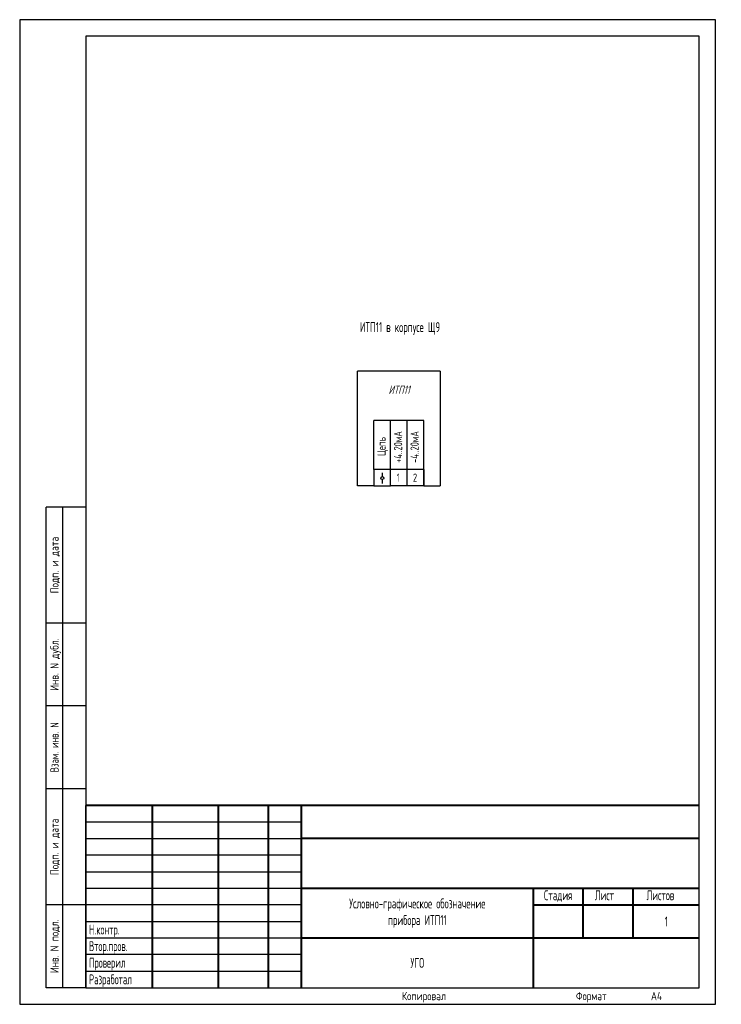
# Model space of a CAD drawing. Header units: millimetres. Extents: x 2070 to 2282, y 1233 to 1530.
import ezdxf
from ezdxf.enums import TextEntityAlignment as Align

# ---------------------------------------------------------------- set-up
doc = ezdxf.new("R2010")
doc.units = ezdxf.units.MM
doc.styles.add('gost2304', font='Gost.shx', dxfattribs={"width": 0.8, "oblique": 15, "height": 2.5})
doc.styles.add('Romans8', font='Gost.shx', dxfattribs={"width": 0.8, "height": 3})
doc.styles.add('ГОСТ 2.304', font='Gost.shx')

msp = doc.modelspace()

# ---------------------------------------------------------------- linework, layer by layer
for p, q in [((2090.24, 1525.48), (2090.24, 1405.48)), ((2090.24, 1525.48), (2090.24, 1511.48)), ((2160.24, 1525.48), (2090.24, 1525.48)), ((2197.16, 1424.49), (2197.16, 1394.84)), ((2172.16, 1389.84), (2172.16, 1414.77)), ((2177.16, 1394.84), (2177.16, 1409.55)), ((2182.16, 1409.55), (2177.16, 1409.55)), ((2182.16, 1394.84), (2182.16, 1409.55)), ((2187.16, 1409.55), (2182.16, 1409.55)), ((2187.16, 1394.84), (2187.16, 1409.55)), ((2192.16, 1409.55), (2187.16, 1409.55)), ((2192.16, 1394.84), (2192.16, 1409.55)), ((2192.16, 1394.84), (2192.16, 1409.55)), ((2182.16, 1394.84), (2177.16, 1394.84)), ((2182.16, 1389.84), (2182.16, 1394.84)), ((2187.16, 1394.84), (2182.16, 1394.84)), ((2187.16, 1389.84), (2187.16, 1394.84)), ((2192.16, 1394.84), (2187.16, 1394.84)), ((2192.16, 1389.84), (2192.16, 1394.84)), ((2197.16, 1394.84), (2197.16, 1389.84)), ((2187.16, 1389.84), (2182.16, 1389.84)), ((2192.16, 1389.84), (2187.16, 1389.84)), ((2078.24, 1238.48), (2078.24, 1383.48)), ((2090.24, 1383.48), (2078.24, 1383.48)), ((2083.24, 1238.48), (2083.24, 1383.48)), ((2090.24, 1348.48), (2078.24, 1348.48)), ((2090.24, 1323.48), (2078.24, 1323.48)), ((2090.24, 1298.48), (2078.24, 1298.48)), ((2090.24, 1238.48), (2090.24, 1293.48)), ((2275.24, 1238.48), (2275.24, 1293.48)), ((2090.24, 1263.48), (2078.24, 1263.48)), ((2090.24, 1238.48), (2078.24, 1238.48)), ((2090.24, 1238.48), (2275.24, 1238.48))]:
    msp.add_line(p, q)
at = {"color": 0, "ltscale": 100}
for p in [(2172.16, 1414.77), (2197.16, 1424.49)]:
    msp.add_line(p, (2172.16, 1424.49), dxfattribs=at)
at = {"ltscale": 100}
for p, q in [((2177.16, 1394.84), (2177.16, 1389.84)), ((2192.16, 1394.84), (2192.16, 1389.84)), ((2177.16, 1389.84), (2172.16, 1389.84)), ((2177.16, 1389.84), (2182.16, 1389.84)), ((2192.16, 1389.84), (2197.16, 1389.84))]:
    msp.add_line(p, q, dxfattribs=at)
at = {"color": 7}
for p, q in [((2179.67, 1393.77), (2179.67, 1392.65)), ((2179.67, 1391.75), (2179.67, 1390.62)), ((2090.24, 1293.48), (2090.24, 1238.48)), ((2090.24, 1288.48), (2155.24, 1288.48)), ((2090.24, 1283.48), (2155.24, 1283.48)), ((2155.24, 1278.48), (2090.24, 1278.48)), ((2155.24, 1278.48), (2090.24, 1278.48)), ((2090.24, 1273.48), (2155.24, 1273.48)), ((2090.24, 1273.48), (2155.24, 1273.48)), ((2090.24, 1268.48), (2155.24, 1268.48)), ((2090.24, 1268.48), (2155.24, 1268.48)), ((2155.24, 1263.48), (2090.24, 1263.48)), ((2155.24, 1263.48), (2090.24, 1263.48)), ((2090.24, 1258.48), (2155.24, 1258.48)), ((2090.24, 1258.48), (2155.24, 1258.48)), ((2155.24, 1253.48), (2090.24, 1253.48)), ((2155.24, 1253.48), (2090.24, 1253.48)), ((2155.24, 1248.48), (2090.24, 1248.48)), ((2155.24, 1248.48), (2090.24, 1248.48)), ((2090.24, 1243.48), (2155.24, 1243.48)), ((2090.24, 1243.48), (2155.24, 1243.48))]:
    msp.add_line(p, q, dxfattribs=at)
at = {"color": 7, "lineweight": 40}
for p, q in [((2275.24, 1293.48), (2090.24, 1293.48)), ((2110.24, 1293.48), (2110.24, 1238.48)), ((2130.24, 1238.48), (2130.24, 1293.48)), ((2145.24, 1293.48), (2145.24, 1238.48)), ((2155.24, 1238.48), (2155.24, 1293.48)), ((2275.24, 1283.48), (2155.24, 1283.48)), ((2155.24, 1268.48), (2275.24, 1268.48)), ((2225.24, 1268.48), (2225.24, 1238.48)), ((2240.24, 1253.48), (2240.24, 1268.48)), ((2255.24, 1268.48), (2255.24, 1253.48)), ((2225.24, 1263.48), (2275.24, 1263.48)), ((2275.24, 1253.48), (2155.24, 1253.48))]:
    msp.add_line(p, q, dxfattribs=at)
for points in [[(2070.24, 1233.48), (2280.24, 1233.48), (2280.24, 1530.48), (2070.24, 1530.48), (2070.24, 1233.48)], [(2090.24, 1238.48), (2275.24, 1238.48), (2275.24, 1525.48), (2090.24, 1525.48), (2090.24, 1238.48)]]:
    msp.add_lwpolyline(points)
at = {"color": 7}
msp.add_circle((2179.67, 1392.2), 0.452, dxfattribs=at)

# ---------------------------------------------------------------- texts
at = {"color": 0, "style": 'gost2304', "oblique": 15, "width": 0.8}
msp.add_text('ИТП11', height=2.5, dxfattribs=at).set_placement((2184.75, 1418.87), align=Align.MIDDLE_CENTER)
at = {"color": 0, "style": 'Romans8', "width": 0.8}
for s, p in [('+4..20мА', (2185.67, 1396.79)), ('Цепь', (2180.67, 1398.91)), ('-4..20мА', (2190.67, 1396.79))]:
    msp.add_text(s, height=2.5, rotation=90, dxfattribs=at).set_placement(p)
for s, p in [('1', (2183.99, 1391.09)), ('2', (2188.91, 1391.09))]:
    msp.add_text(s, height=2.5, dxfattribs=at).set_placement(p)
at = {"style": 'ГОСТ 2.304'}
for s, p in [('Подп. и дата', (2080.74, 1365.98)), ('Инв. N дубл.', (2080.74, 1335.98)), ('Подп. и дата', (2080.74, 1280.98)), ('Инв. N подл.', (2080.74, 1250.98))]:
    msp.add_text(s, height=2.5, rotation=90, dxfattribs=at).set_placement(p, align=Align.MIDDLE_CENTER)
at = {"style": 'ГОСТ 2.304', "width": 0.8}
msp.add_text('Взам. инв. N', height=2.5, rotation=90, dxfattribs=at).set_placement((2080.74, 1310.98), align=Align.MIDDLE_CENTER)
at = {"style": 'ГОСТ 2.304'}
for s, p in [('Копировал', (2192.24, 1234.73)), ('Формат', (2242.74, 1234.73))]:
    msp.add_text(s, height=2.5, dxfattribs=at).set_placement(p, align=Align.CENTER)
msp.add_text('A4', height=2.5, dxfattribs=at).set_placement((2260.74, 1234.73))
at = {"color": 0, "insert": (2185.02, 1437.34), "char_height": 2.5, "width": 39.5089, "attachment_point": 5, "style": 'Romans8'}
msp.add_mtext('{\\H1.2x;\\C256;ИТП11 в корпусе Щ9}', dxfattribs=at)
at = {"insert": (2190.24, 1260.98), "char_height": 3, "width": 70, "attachment_point": 5, "style": 'Romans8'}
msp.add_mtext('\\pxqc;Условно-графическое обозначение \\Pприбора ИТП11', dxfattribs=at)
at = {"color": 7, "ltscale": 6.666667, "char_height": 3, "style": 'Romans8'}
for s, insert, width, attachment_point in [('Стадия', (2232.74, 1267.88), 15, 2), ('\\pi3.55;Лист', (2240.24, 1267.88), 15, 1), ('\\pi4.1499;Листов', (2255.24, 1267.88), 20, 1)]:
    msp.add_mtext(s, dxfattribs=dict(at, insert=insert, width=width, attachment_point=attachment_point))
at = {"color": 7, "ltscale": 100, "insert": (2265.37, 1258.48), "char_height": 3, "width": 19.7446, "attachment_point": 5, "style": 'Romans8'}
msp.add_mtext('\\A1;1', dxfattribs=at)
at = {"color": 7, "char_height": 3, "style": 'Romans8'}
for s, insert, width, attachment_point in [('{\\W0.7;\\P\\P\\PН.контр.   \\PВтор.пров.\\PПроверил\\PРазработал}', (2091.19, 1272.53), 21.4279, 1), ('\\pxt8.9412;УГО', (2190.24, 1245.98), 70, 5)]:
    msp.add_mtext(s, dxfattribs=dict(at, insert=insert, width=width, attachment_point=attachment_point))

doc.saveas('drawing.dxf')
